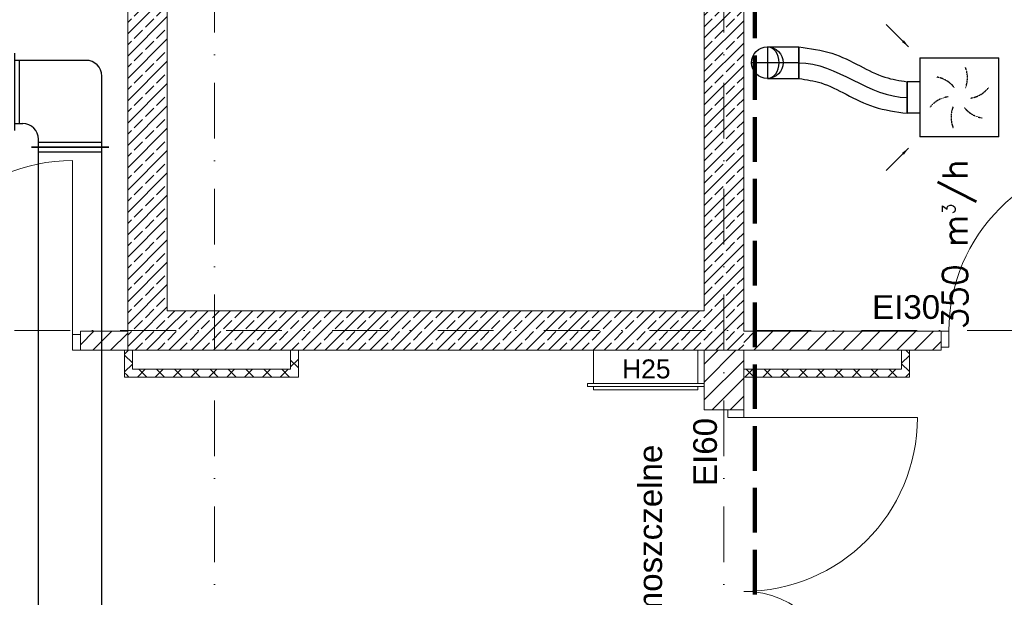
# Model space of a CAD drawing. Header units: millimetres. Extents: x -4612887 to -4536833, y -5457376 to -5415716.
# Tile 133 of 144: x -4576310 to -4570075, y -5426603 to -5422947. Entities that reach past the tile are written whole.
import ezdxf

# ---------------------------------------------------------------- set-up
doc = ezdxf.new("R2010")
doc.units = ezdxf.units.MM
doc.header["$MEASUREMENT"] = 0
for name, pattern in [('DASHED', [0.75, 0.5, -0.25]), ('Krawędzie ukryte', [391.222223, 282.222223, -109]), ('Kropki i Kreski', [670.277762, 352.777767, -176.388884, 0, -141.111112])]:
    doc.linetypes.add(name, pattern=pattern)
doc.layers.get('0').update_dxf_attribs({"color": 8, "lineweight": 18})
for name, color, linetype, lineweight in [('FLUID-W1A', 7, 'Continuous', 30), ('FLUID-W1a-160-ARRGR', 7, 'Continuous', 25), ('FLUID-W3', 7, 'Continuous', 30), ('Hydranty ppoż', 8, 'Continuous', 18), ('Linia', 8, 'Continuous', 18), ('Opisy', 8, 'Continuous', 18), ('Osie', 8, 'Continuous', 18), ('Ściany obudowa', 8, 'Continuous', 18), ('Ściany wewnętrzne', 7, 'Continuous', 18)]:
    doc.layers.add(name, color=color, linetype=linetype, lineweight=lineweight)
doc.layers.add('FLUID-W1A-SYM', color=7, linetype='Continuous')
doc.styles.add('FDBES', font='simplex.shx')
doc.styles.add('GENERATED_STYLE_1', font='arial.ttf')
doc.styles.add('GENERATED_STYLE_5', font='arial.ttf')
doc.linetypes.add('ZIGZAG', pattern='A,0.0001,-0.2,[131,ltypeshp.shx,S=0.2,R=0,X=-0.2,Y=0],-0.4,[131,ltypeshp.shx,S=0.2,R=180,X=0.2,Y=0],-0.2', length=0.8001)
doc.dimstyles.new('FDBES', dxfattribs={"dimscale": 50, "dimtxt": 4, "dimasz": 2.5, "dimexe": 0.8, "dimexo": 2, "dimgap": 1, "dimtad": 1, "dimdsep": 46, "dimtxsty": 'FDBES', "dimcen": 2.5, "dimclrd": 4, "dimclre": 5, "dimadec": 0, "dimazin": 0, "dimtfac": 1, "dimtmove": 0, "dimatfit": 3, "dimfxl": 1, "dimarcsym": 0})
pattern_1 = [(45, (-4559356.9, -5416807.61), (-56.56854, 56.56854), [])]
pattern_2 = [(45, (-4559356.9, -5416807.61), (-70.7107, 70.7107), []), (45, (-4559392.25, -5416772.26), (-70.7107, 70.7107), [75, -25])]
pattern_3 = [(45, (-4559356.9, -5416807.61), (-56.56854, 56.56854), []), (135, (-4559356.9, -5416807.61), (56.56854, 56.56854), [])]

# ---------------------------------------------------------------- blocks, each defined once
blk = doc.blocks.new('*U406')
at = {"color": 0, "linetype": 'ByBlock', "lineweight": -2}
for p, q in [((-250, -250), (-250, 250)), ((250, 250), (-250, 250)), ((250, 250), (250, -250)), ((-250, -250), (250, -250)), ((-100, -250), (-100, -330)), ((100, -250), (100, -330))]:
    blk.add_line(p, q, dxfattribs=at)
at = {"color": 243, "linetype": 'Continuous', "lineweight": -2}
blk.add_line((100, -330), (-100, -330), dxfattribs=at)
at = {"color": 7, "linetype": 'DASHED'}
for centre, start, end in [((-170.8, 45.8), 8.19859, 51.80141), ((-45.8, 170.8), 308.19859, 351.80141), ((-125, -125), 68.19859, 111.80141), ((45.8, -170.8), 128.19859, 171.80141), ((125, 125), 248.19859, 291.80141), ((170.8, -45.8), 188.19859, 231.80141)]:
    blk.add_arc(centre, 176.8, start, end, dxfattribs=at)
blk = doc.blocks.new('*U405')
at = {"color": 243, "linetype": 'Continuous', "lineweight": -2}
blk.add_line((-150, -100), (-150, 100), dxfattribs=at)
at = {"color": 0, "linetype": 'ByBlock', "lineweight": -2}
for p, q in [((50, 100), (-150, 100)), ((50, -100), (-150, -100))]:
    blk.add_line(p, q, dxfattribs=at)
blk.add_circle((50, 0), 100, dxfattribs=at)
at = {"layer": 'FLUID-W1A-SYM', "color": 7, "linetype": 'Continuous'}
for p, q in [((50, -100), (50, 100)), ((-150, 0), (150, 0))]:
    blk.add_line(p, q, dxfattribs=at)
blk = doc.blocks.new('*U404')
at = {"color": 0, "linetype": 'ByBlock', "lineweight": -2}
blk.add_circle((0, 0), 100, dxfattribs=at)
at = {"color": 7, "linetype": 'Continuous'}
blk.add_ellipse((0, 0), major_axis=(0, 100), ratio=0.75, start_param=3.141593, end_param=6.283185, dxfattribs=at)
blk = doc.blocks.new('*U580')
at = {"color": 22, "linetype": 'Continuous', "lineweight": -2}
for p, q in [((-2100, -245), (-2100, 245)), ((2100, 245), (2100, -245))]:
    blk.add_line(p, q, dxfattribs=at)
at = {"color": 0, "linetype": 'ByBlock', "lineweight": -2}
for p, q in [((-2100, 200), (2100, 200)), ((-2100, -200), (2100, -200))]:
    blk.add_line(p, q, dxfattribs=at)
at = {"color": 7, "linetype": 'Continuous'}
for p, q in [((-2070, -200), (-2070, 200)), ((2070, 200), (2070, -200))]:
    blk.add_line(p, q, dxfattribs=at)
blk = doc.blocks.new('*U579')
at = {"color": 22, "linetype": 'Continuous', "lineweight": -2}
for p, q in [((-285, -180), (-285, 310)), ((310, -285), (-180, -285))]:
    blk.add_line(p, q, dxfattribs=at)
at = {"color": 0, "linetype": 'ByBlock', "lineweight": -2}
for p, q in [((165, 265), (-285, 265)), ((265, -285), (265, 165)), ((-285, -135), (-235, -135)), ((-135, -285), (-135, -235))]:
    blk.add_line(p, q, dxfattribs=at)
at = {"color": 7, "linetype": 'Continuous'}
for p, q in [((-255, -135), (-255, 265)), ((265, -255), (-135, -255))]:
    blk.add_line(p, q, dxfattribs=at)
at = {"color": 0, "linetype": 'ByBlock', "lineweight": -2}
for centre in [(165, 165), (-235, -235)]:
    blk.add_arc(centre, 100, 0, 90, dxfattribs=at)
blk = doc.blocks.new('*U407')
at = {"color": 243, "linetype": 'Continuous', "lineweight": -2}
for p, q in [((-685, 120), (-685, 320)), ((0, 100), (0, -100))]:
    blk.add_line(p, q, dxfattribs=at)
at = {"color": 243, "linetype": 'ZIGZAG', "lineweight": -2, "ltscale": 50}
for points in [[(-685, 320), (-476.3, 279.6), (-298.2, 199.7), (-140.3, 128.4), (0, 100)], [(-685, 120), (-544.7, 91.6), (-386.8, 20.3), (-208.7, -59.6), (0, -100)]]:
    blk.add_spline(points, degree=3, dxfattribs=at)
at = {"layer": 'FLUID-W1A-SYM', "color": 7, "linetype": 'Continuous', "start_tangent": (1, 0), "end_tangent": (1, 0)}
blk.add_spline([(-685, 220), (0, 0)], degree=3, dxfattribs=at)

msp = doc.modelspace()

# ---------------------------------------------------------------- hatches: boundary and pattern name
at = {"layer": 'Ściany obudowa', "linetype": 'Continuous'}
h = msp.add_hatch(dxfattribs=at)
h.set_pattern_fill('BLOCZKI_BETONOWE', color=8, style=0, pattern_type=2)
h.set_pattern_definition(pattern_3)
h.paths.add_polyline_path([(-4575645.7, -5425039.1), (-4575645.7, -5425209.1), (-4575595.7, -5425159.1), (-4575595.7, -5425039.1)])
h = msp.add_hatch(dxfattribs=at)
h.set_pattern_fill('BLOCZKI_BETONOWE', color=8, style=0, pattern_type=2)
h.set_pattern_definition(pattern_3)
h.paths.add_polyline_path([(-4574545.7, -5425209.1), (-4574545.7, -5425039.1), (-4574595.7, -5425039.1), (-4574595.7, -5425159.1)])
h = msp.add_hatch(dxfattribs=at)
h.set_pattern_fill('BLOCZKI_BETONOWE', color=8, style=0, pattern_type=2)
h.set_pattern_definition(pattern_3)
h.paths.add_polyline_path([(-4570675.7, -5425209.1), (-4570675.7, -5425039.1), (-4570725.7, -5425039.1), (-4570725.7, -5425159.1)])
h = msp.add_hatch(dxfattribs=at)
h.set_pattern_fill('BLOCZKI_BETONOWE', color=8, style=0, pattern_type=2)
h.set_pattern_definition(pattern_3)
h.paths.add_polyline_path([(-4575645.7, -5425209.1), (-4574545.7, -5425209.1), (-4574595.7, -5425159.1), (-4575595.7, -5425159.1)])
h = msp.add_hatch(dxfattribs=at)
h.set_pattern_fill('BLOCZKI_BETONOWE', color=8, style=0, pattern_type=2)
h.set_pattern_definition(pattern_3)
h.paths.add_polyline_path([(-4571725.7, -5425209.1), (-4570675.7, -5425209.1), (-4570725.7, -5425159.1), (-4571725.7, -5425159.1)])
at = {"layer": 'Ściany wewnętrzne', "linetype": 'Continuous'}
h = msp.add_hatch(dxfattribs=at)
h.set_pattern_fill('BETON_ZBROJONY', color=8, style=0, pattern_type=2)
h.set_pattern_definition(pattern_2)
h.paths.add_polyline_path([(-4571975.7, -5418039.1), (-4571975.7, -5424789.1), (-4571725.7, -5424789.1), (-4571725.7, -5418039.1)])
h = msp.add_hatch(dxfattribs=at)
h.set_pattern_fill('BETON_ZBROJONY', color=8, style=0, pattern_type=2)
h.set_pattern_definition(pattern_2)
h.paths.add_polyline_path([(-4575625.7, -5421039.1), (-4575625.7, -5424919.1), (-4575375.7, -5425039.1), (-4575375.7, -5421039.1)])
h = msp.add_hatch(dxfattribs=at)
h.set_pattern_fill('BETON_ZBROJONY', color=8, style=0, pattern_type=2)
h.set_pattern_definition(pattern_2)
h.paths.add_polyline_path([(-4571725.7, -5424789.1), (-4575375.7, -5424789.1), (-4575375.7, -5425039.1), (-4571975.7, -5425039.1)])
h = msp.add_hatch(dxfattribs=at)
h.set_pattern_fill('BETON_ZBROJONY', color=8, style=0, pattern_type=2)
h.set_pattern_definition(pattern_2)
h.paths.add_polyline_path([(-4571725.7, -5424789.1), (-4571975.7, -5425039.1), (-4571725.7, -5425039.1)])
h = msp.add_hatch(dxfattribs=at)
h.set_pattern_fill('BLOCZKI_CERAMICZNE', color=8, style=0, pattern_type=2)
h.set_pattern_definition(pattern_1)
h.paths.add_polyline_path([(-4575625.7, -5424919.1), (-4575926.1, -5424919.1), (-4575926.1, -5424939.1), (-4575926.1, -5425039.1), (-4575625.7, -5425039.1)])
h = msp.add_hatch(dxfattribs=at)
h.set_pattern_fill('BETON_ZBROJONY', color=8, style=0, pattern_type=2)
h.set_pattern_definition(pattern_2)
h.paths.add_polyline_path([(-4575375.7, -5425039.1), (-4575625.7, -5424919.1), (-4575625.7, -5425039.1)])
h = msp.add_hatch(dxfattribs=at)
h.set_pattern_fill('BLOCZKI_CERAMICZNE', color=8, style=0, pattern_type=2)
h.set_pattern_definition(pattern_1)
h.paths.add_polyline_path([(-4571725.7, -5425039.1), (-4570475.7, -5425039.1), (-4570475.7, -5425019.1), (-4570475.7, -5424919.1), (-4571725.7, -5424919.1)])
h = msp.add_hatch(dxfattribs=at)
h.set_pattern_fill('BLOCZKI_CERAMICZNE', color=8, style=0, pattern_type=2)
h.set_pattern_definition(pattern_1)
h.paths.add_polyline_path([(-4571975.7, -5425039.1), (-4571975.7, -5425415.7), (-4571825.7, -5425415.7), (-4571725.7, -5425415.7), (-4571725.7, -5425039.1)])

# ---------------------------------------------------------------- linework, layer by layer
at = {"layer": 'Hydranty ppoż', "color": 2, "linetype": 'Continuous'}
for p, q in [((-4572015.7, -5425039.1), (-4572675.7, -5425039.1)), ((-4572675.7, -5425039.1), (-4572675.7, -5425249.1)), ((-4572015.7, -5425249.1), (-4572015.7, -5425039.1)), ((-4571975.7, -5425249.1), (-4572715.7, -5425249.1)), ((-4572715.7, -5425249.1), (-4572715.7, -5425269.1)), ((-4572675.7, -5425249.1), (-4572015.7, -5425249.1)), ((-4571975.7, -5425269.1), (-4571975.7, -5425249.1)), ((-4572715.7, -5425269.1), (-4571975.7, -5425269.1)), ((-4572015.7, -5425269.1), (-4572675.7, -5425269.1)), ((-4572675.7, -5425269.1), (-4572675.7, -5425289.1)), ((-4572675.7, -5425289.1), (-4572015.7, -5425289.1)), ((-4572015.7, -5425289.1), (-4572015.7, -5425269.1))]:
    msp.add_line(p, q, dxfattribs=at)
at = {"layer": 'Linia', "color": 8, "linetype": 'Krawędzie ukryte', "lineweight": 100}
msp.add_line((-4571655.1, -5430105.7), (-4571655.1, -5417788.7), dxfattribs=at)
at = {"layer": 'Osie', "color": 8, "linetype": 'Kropki i Kreski'}
for p, q in [((-4571850.7, -5455207), (-4571850.7, -5416506)), ((-4575075.7, -5455207), (-4575075.7, -5416605.5)), ((-4551857, -5424914.1), (-4607179.5, -5424914.1))]:
    msp.add_line(p, q, dxfattribs=at)
at = {"layer": 'Ściany obudowa', "color": 8, "linetype": 'Continuous', "flags": 128}
for points in [[(-4575645.7, -5425039.1), (-4575645.7, -5425209.1)], [(-4575595.7, -5425039.1), (-4575645.7, -5425039.1)], [(-4575595.7, -5425159.1), (-4575595.7, -5425039.1)], [(-4574545.7, -5425039.1), (-4574595.7, -5425039.1)], [(-4574595.7, -5425039.1), (-4574595.7, -5425159.1)], [(-4574545.7, -5425209.1), (-4574545.7, -5425039.1)], [(-4570675.7, -5425039.1), (-4570725.7, -5425039.1)], [(-4570725.7, -5425039.1), (-4570725.7, -5425159.1)], [(-4570675.7, -5425209.1), (-4570675.7, -5425039.1)], [(-4574595.7, -5425159.1), (-4575595.7, -5425159.1)], [(-4570725.7, -5425159.1), (-4571725.7, -5425159.1)], [(-4571725.7, -5425159.1), (-4571725.7, -5425209.1)], [(-4575645.7, -5425209.1), (-4574545.7, -5425209.1)], [(-4571725.7, -5425209.1), (-4570675.7, -5425209.1)]]:
    msp.add_lwpolyline(points, dxfattribs=at)
at = {"layer": 'Ściany wewnętrzne', "color": 8, "linetype": 'Continuous'}
for p, q in [((-4575976.1, -5424939.1), (-4575976.1, -5423839.1)), ((-4575926.1, -5424939.1), (-4575976.1, -5424939.1)), ((-4575976.1, -5424939.1), (-4575976.1, -5425039.1)), ((-4575926.1, -5424939.1), (-4575926.1, -5424919.1)), ((-4575926.1, -5425039.1), (-4575926.1, -5424939.1)), ((-4575926.1, -5425039.1), (-4575926.1, -5424939.1)), ((-4575926.1, -5425039.1), (-4575926.1, -5424939.1)), ((-4575625.7, -5424919.1), (-4575625.7, -5425039.1)), ((-4570475.7, -5424919.1), (-4570475.7, -5425019.1)), ((-4570425.7, -5424919.1), (-4570475.7, -5424919.1)), ((-4570475.7, -5424919.1), (-4570475.7, -5425019.1)), ((-4570475.7, -5424919.1), (-4570475.7, -5425019.1)), ((-4570425.7, -5425019.1), (-4570425.7, -5424919.1)), ((-4575976.1, -5425039.1), (-4575926.1, -5425039.1)), ((-4571975.7, -5425039.1), (-4571725.7, -5425039.1)), ((-4570475.7, -5425019.1), (-4570475.7, -5425039.1)), ((-4570475.7, -5425019.1), (-4570425.7, -5425019.1)), ((-4571825.7, -5425415.7), (-4571975.7, -5425415.7)), ((-4571725.7, -5425415.7), (-4571825.7, -5425415.7)), ((-4571825.7, -5425465.7), (-4571825.7, -5425415.7)), ((-4571825.7, -5425415.7), (-4571725.7, -5425415.7)), ((-4571725.7, -5425415.7), (-4571825.7, -5425415.7)), ((-4571725.7, -5425415.7), (-4571725.7, -5425465.7)), ((-4571725.7, -5425465.7), (-4571825.7, -5425465.7)), ((-4571725.7, -5425465.7), (-4570625.7, -5425465.7))]:
    msp.add_line(p, q, dxfattribs=at)
at = {"layer": 'Ściany wewnętrzne', "color": 8, "linetype": 'Continuous', "flags": 128}
for points in [[(-4571975.7, -5418039.1), (-4571975.7, -5424789.1)], [(-4571725.7, -5424789.1), (-4571725.7, -5418039.1)], [(-4575625.7, -5421039.1), (-4575625.7, -5424919.1)], [(-4575375.7, -5424789.1), (-4575375.7, -5421039.1)], [(-4571975.7, -5424789.1), (-4575375.7, -5424789.1)], [(-4571725.7, -5424919.1), (-4571725.7, -5424789.1)], [(-4575625.7, -5424919.1), (-4575926.1, -5424919.1)], [(-4570475.7, -5424919.1), (-4571725.7, -5424919.1)], [(-4575926.1, -5425039.1), (-4575625.7, -5425039.1)], [(-4575375.7, -5425039.1), (-4575625.7, -5425039.1)], [(-4575375.7, -5425039.1), (-4571975.7, -5425039.1)], [(-4571975.7, -5425039.1), (-4571975.7, -5425415.7)], [(-4571725.7, -5425039.1), (-4570475.7, -5425039.1)], [(-4571725.7, -5425415.7), (-4571725.7, -5425039.1)]]:
    msp.add_lwpolyline(points, dxfattribs=at)
at = {"layer": 'Ściany wewnętrzne', "color": 8, "linetype": 'Continuous'}
for centre, radius, start, end in [((-4569325.7, -5424919.1), 1100, 90, 180), ((-4575976.1, -5424939.1), 1100, 90, 180), ((-4571725.7, -5425465.7), 1100, 270, 0), ((-4571725.7, -5427165.7), 600, 0, 90)]:
    msp.add_arc(centre, radius, start, end, dxfattribs=at)

# ---------------------------------------------------------------- block references
at = {"layer": 'FLUID-W1A', "color": 243, "linetype": 'Continuous'}
for name, p, rotation in [('*U405', (-4571525.7, -5423219.1), 180), ('*U406', (-4570360.7, -5423439.1), 270)]:
    msp.add_blockref(name, p, dxfattribs=dict(at, rotation=rotation))
for name, p in [('*U404', (-4571575.7, -5423219.1)), ('*U407', (-4570690.7, -5423439.1))]:
    msp.add_blockref(name, p, dxfattribs=at)
at = {"layer": 'FLUID-W3', "color": 22, "linetype": 'Continuous'}
msp.add_blockref('*U579', (-4576055.7, -5423469.1, 0), dxfattribs=at)
at = {"layer": 'FLUID-W3', "color": 22, "linetype": 'Continuous', "rotation": 90}
msp.add_blockref('*U580', (-4575990.7, -5425854.1), dxfattribs=at)

# ---------------------------------------------------------------- texts
at = {"layer": 'FLUID-W1a-160-ARRGR', "color": 60, "insert": (-4570360.7, -5424368.1), "char_height": 160, "attachment_point": 5, "rotation": 90, "style": 'FDBES'}
msp.add_mtext('350 m{\\A2;\\H0.5x;3}/h\\P', dxfattribs=at)
at = {"layer": 'Hydranty ppoż', "color": 2, "linetype": 'Continuous', "insert": (-4572496, -5425158.2), "char_height": 120, "attachment_point": 4, "style": 'GENERATED_STYLE_1'}
msp.add_mtext('{H25}', dxfattribs=at)
at = {"layer": 'Opisy', "color": 8, "linetype": 'Continuous', "insert": (-4572295.3, -5426964.4), "char_height": 150, "attachment_point": 4, "rotation": 90, "style": 'GENERATED_STYLE_5'}
msp.add_mtext('{dymoszczelne}', dxfattribs=at)
at = {"layer": 'Ściany wewnętrzne', "color": 8, "linetype": 'Continuous', "insert": (-4570912.7, -5424842.8), "char_height": 150, "attachment_point": 7, "style": 'GENERATED_STYLE_1'}
msp.add_mtext('{EI30}', dxfattribs=at)
at = {"layer": 'Ściany wewnętrzne', "color": 8, "linetype": 'Continuous', "insert": (-4571893.1, -5425898.8), "char_height": 150, "attachment_point": 7, "rotation": 90, "style": 'GENERATED_STYLE_1'}
msp.add_mtext('{EI60}', dxfattribs=at)

# ---------------------------------------------------------------- leaders
at = {"layer": 'FLUID-W1a-160-ARRGR'}
for points in [[(-4570681.4, -5423118.4), (-4570822.8, -5422977)], [(-4570681.4, -5423759.8), (-4570822.8, -5423901.2)]]:
    msp.add_leader(points, dimstyle='FDBES', override={"dimscale": 20, "dimclrd": 7}, dxfattribs=at)

doc.saveas('drawing.dxf')
